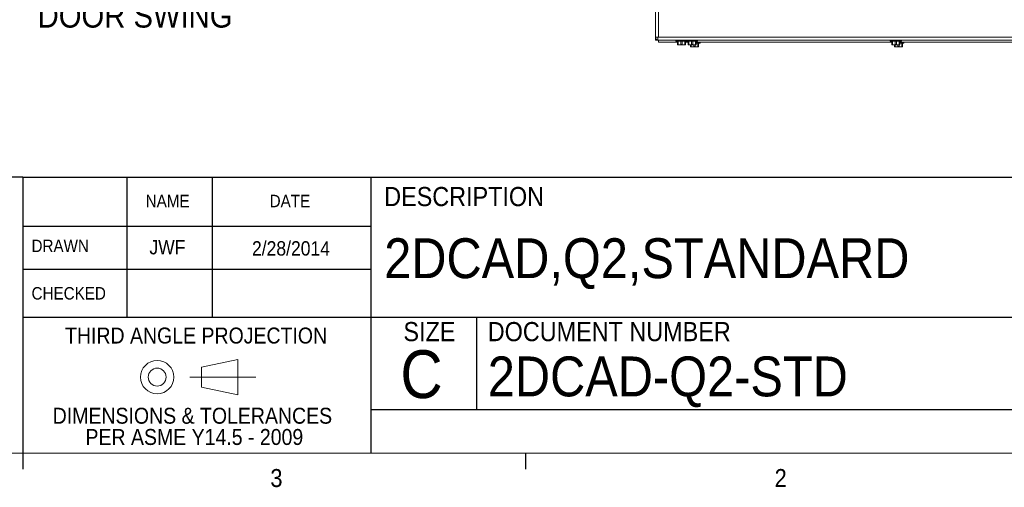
# Model space of a CAD drawing. Header units: inches. Extents: x 1 to 109, y 1 to 85.
# Tile 22 of 65: x 68 to 94, y 1 to 13. Entities that reach past the tile are written whole.
import ezdxf

# ---------------------------------------------------------------- set-up
doc = ezdxf.new("R2010")
doc.units = ezdxf.units.IN
doc.header["$MEASUREMENT"] = 0
doc.linetypes.add('CENTERX2', pattern=[0.8, 0.5, -0.1, 0.1, -0.1])
doc.layers.add('FORMAT', color=7, linetype='Continuous')
doc.styles.add('SLDTEXTSTYLE0', font='GOTHIC.TTF', dxfattribs={"width": 0.913})
doc.styles.add('SLDTEXTSTYLE1', font='GOTHIC.TTF', dxfattribs={"width": 0.913})
doc.dimstyles.new('SLDDIMSTYLE4', dxfattribs={"dimtxt": 0.625, "dimasz": 0.65, "dimexe": 0, "dimexo": 0.0625, "dimgap": 0.15625, "dimtad": 0, "dimtih": 1, "dimtoh": 1, "dimdec": 1, "dimlfac": 1.2, "dimrnd": 1e-09, "dimzin": 12, "dimdsep": 46, "dimtxsty": 'SLDTEXTSTYLE0', "dimsah": 1, "dimcen": 0, "dimadec": 0, "dimazin": 3, "dimtfac": 1, "dimtdec": 1, "dimtofl": 0, "dimtmove": 0, "dimatfit": 3, "dimfxl": 1, "dimfrac": 2, "dimtolj": 1, "dimtzin": 12, "dimarcsym": 0})

# ---------------------------------------------------------------- blocks, each defined once
blk = doc.blocks.new('Block1')
at = {"color": 7, "linetype": 'Continuous', "lineweight": 0, "ltscale": 5}
for p, q in [((47.749, 18.203), (48.698, 18.399)), ((48.698, 18.399), (48.698, 17.484)), ((47.749, 18.203), (47.749, 17.68)), ((48.698, 17.484), (47.749, 17.68))]:
    blk.add_line(p, q, dxfattribs=at)
at = {"color": 7, "linetype": 'CENTERX2', "lineweight": 0, "ltscale": 5}
blk.add_line((47.447, 17.942), (49.167, 17.942), dxfattribs=at)
at = {"color": 7, "linetype": 'Continuous', "lineweight": 0, "ltscale": 5}
for radius in [0.436, 0.235]:
    blk.add_circle((46.593, 17.942), radius, dxfattribs=at)
blk = doc.blocks.new('SW_NOTE_3')
at = {"layer": 'FORMAT', "color": 0, "ltscale": 5, "char_height": 0.41667, "attachment_point": 2, "style": 'SLDTEXTSTYLE0'}
for s, insert in [('DIMENSIONS & TOLERANCES', (3.711, 0.532)), (' PER ASME Y14.5 - 2009', (3.691, -0.023))]:
    blk.add_mtext(s, dxfattribs=dict(at, insert=insert))
blk = doc.blocks.new('_D_25')
at = {"layer": 'FORMAT', "color": 1, "ltscale": 5}
for p, q in [((76.78, 16.1), (75.43, 13.982)), ((75.43, 13.982), (74.18, 13.982))]:
    blk.add_line(p, q, dxfattribs=at)
blk.add_solid([(76.78, 16.1), (76.347, 15.605), (76.515, 15.498)], dxfattribs=at)
at = {"layer": 'FORMAT', "color": 1, "ltscale": 5, "char_height": 0.625, "attachment_point": 1, "style": 'SLDTEXTSTYLE0'}
for s, insert in [('R19.2', (70.089, 14.78)), ('DOOR SWING', (68.629, 13.788))]:
    blk.add_mtext(s, dxfattribs=dict(at, insert=insert))

msp = doc.modelspace()

# ---------------------------------------------------------------- linework, layer by layer
at = {"color": 7, "linetype": 'Continuous', "lineweight": 15, "ltscale": 5}
for p, q in [((84.7577, 12.9104), (84.7577, 30.4192)), ((84.8366, 30.4192), (84.8366, 12.9104)), ((84.7575, 13.4598), (84.7575, 12.8314)), ((84.82, 12.9104), (84.7577, 12.9104)), ((84.82, 12.8314), (84.82, 12.9104)), ((84.82, 12.9104), (84.8366, 12.9104)), ((84.8366, 12.9104), (98.0491, 12.9104)), ((84.7575, 12.8314), (84.8073, 12.8314)), ((84.8073, 12.8371), (84.8073, 12.8314)), ((84.8073, 12.8314), (84.82, 12.8314)), ((84.82, 12.8314), (98.0491, 12.8314)), ((84.8315, 12.7816), (84.8315, 12.8314)), ((84.8315, 12.7816), (85.3283, 12.7816)), ((85.2875, 12.8314), (85.2875, 12.8079)), ((85.2875, 12.8079), (85.566, 12.8079)), ((85.3283, 12.7176), (85.3283, 12.8079)), ((85.3283, 12.7176), (85.3448, 12.7176)), ((85.3283, 12.7143), (85.3283, 12.7176)), ((85.3283, 12.7143), (85.3291, 12.7139)), ((85.3804, 12.7139), (85.3291, 12.7139)), ((85.3448, 12.8079), (85.3448, 12.7176)), ((85.3448, 12.7176), (85.3804, 12.7139)), ((85.3804, 12.7139), (85.416, 12.7176)), ((85.4846, 12.7139), (85.3804, 12.7139)), ((85.416, 12.7176), (85.416, 12.8079)), ((85.416, 12.7176), (85.4489, 12.7176)), ((85.4489, 12.8079), (85.4489, 12.7176)), ((85.4489, 12.7176), (85.4846, 12.7139)), ((85.4846, 12.7139), (85.5202, 12.7176)), ((85.5358, 12.7139), (85.4846, 12.7139)), ((85.5202, 12.7176), (85.5202, 12.8079)), ((85.5202, 12.7176), (85.5366, 12.7176)), ((85.5358, 12.7139), (85.5366, 12.7143)), ((85.5366, 12.8079), (85.5366, 12.7176)), ((85.5366, 12.7816), (85.6068, 12.7816)), ((85.5366, 12.7176), (85.5366, 12.7143)), ((85.566, 12.8314), (85.566, 12.8079)), ((85.566, 12.8079), (85.856, 12.8079)), ((85.6068, 12.7176), (85.6068, 12.8079)), ((85.6068, 12.7176), (85.6233, 12.7176)), ((85.6068, 12.7143), (85.6068, 12.7176)), ((85.6068, 12.7143), (85.6076, 12.7139)), ((85.6589, 12.7139), (85.6076, 12.7139)), ((85.6233, 12.8079), (85.6233, 12.7176)), ((85.6233, 12.7176), (85.6589, 12.7139)), ((85.6589, 12.7139), (85.6945, 12.7176)), ((85.7631, 12.7139), (85.6589, 12.7139)), ((85.6725, 12.6678), (85.6725, 12.7139)), ((85.6725, 12.6678), (85.6889, 12.6678)), ((85.6725, 12.6645), (85.6725, 12.6678)), ((85.6725, 12.6645), (85.6733, 12.6641)), ((85.7246, 12.6641), (85.6733, 12.6641)), ((85.6889, 12.7139), (85.6889, 12.6678)), ((85.6889, 12.6678), (85.7246, 12.6641)), ((85.6945, 12.7176), (85.6945, 12.8079)), ((85.6945, 12.7176), (85.7274, 12.7176)), ((85.7246, 12.6641), (85.7602, 12.6678)), ((85.8287, 12.6641), (85.7246, 12.6641)), ((85.7274, 12.8079), (85.7274, 12.7176)), ((85.7274, 12.7176), (85.7631, 12.7139)), ((85.7602, 12.6678), (85.7602, 12.7139)), ((85.7602, 12.6678), (85.7931, 12.6678)), ((85.7631, 12.7139), (85.7987, 12.7176)), ((85.8143, 12.7139), (85.7631, 12.7139)), ((85.7931, 12.7139), (85.7931, 12.6678)), ((85.7931, 12.6678), (85.8287, 12.6641)), ((85.7987, 12.7176), (85.7987, 12.8079)), ((85.7987, 12.7176), (85.8151, 12.7176)), ((85.8143, 12.7139), (85.8151, 12.7143)), ((85.8151, 12.8079), (85.8151, 12.7176)), ((85.8151, 12.7816), (90.926, 12.7816)), ((85.8151, 12.7581), (85.9216, 12.7581)), ((85.8151, 12.7176), (85.8151, 12.7143)), ((85.8287, 12.6641), (85.8644, 12.6678)), ((85.88, 12.6641), (85.8287, 12.6641)), ((85.856, 12.8079), (85.856, 12.8314)), ((85.8644, 12.6678), (85.8644, 12.7581)), ((85.8644, 12.6678), (85.8808, 12.6678)), ((85.88, 12.6641), (85.8808, 12.6645)), ((85.8808, 12.7581), (85.8808, 12.6678)), ((85.8808, 12.6678), (85.8808, 12.6645)), ((85.9216, 12.7581), (85.9216, 12.7816)), ((90.8851, 12.8314), (90.8851, 12.8079)), ((90.8851, 12.8079), (91.1751, 12.8079)), ((90.926, 12.7176), (90.926, 12.8079)), ((90.926, 12.7176), (90.9424, 12.7176)), ((90.926, 12.7143), (90.926, 12.7176)), ((90.926, 12.7143), (90.9268, 12.7139)), ((90.9781, 12.7139), (90.9268, 12.7139)), ((90.9424, 12.8079), (90.9424, 12.7176)), ((90.9424, 12.7176), (90.9781, 12.7139)), ((90.9781, 12.7139), (91.0137, 12.7176)), ((91.0822, 12.7139), (90.9781, 12.7139)), ((90.9916, 12.6678), (90.9916, 12.7139)), ((90.9916, 12.6678), (91.0081, 12.6678)), ((90.9916, 12.6645), (90.9916, 12.6678)), ((90.9916, 12.6645), (90.9925, 12.6641)), ((91.0437, 12.6641), (90.9925, 12.6641)), ((91.0081, 12.7139), (91.0081, 12.6678)), ((91.0081, 12.6678), (91.0437, 12.6641)), ((91.0137, 12.7176), (91.0137, 12.8079)), ((91.0137, 12.7176), (91.0466, 12.7176)), ((91.0437, 12.6641), (91.0794, 12.6678)), ((91.1479, 12.6641), (91.0437, 12.6641)), ((91.0466, 12.8079), (91.0466, 12.7176)), ((91.0466, 12.7176), (91.0822, 12.7139)), ((91.0794, 12.6678), (91.0794, 12.7139)), ((91.0794, 12.6678), (91.1123, 12.6678)), ((91.0822, 12.7139), (91.1179, 12.7176)), ((91.1335, 12.7139), (91.0822, 12.7139)), ((91.1123, 12.7139), (91.1123, 12.6678)), ((91.1123, 12.6678), (91.1479, 12.6641)), ((91.1179, 12.7176), (91.1179, 12.8079)), ((91.1179, 12.7176), (91.1343, 12.7176)), ((91.1335, 12.7139), (91.1343, 12.7143)), ((91.1343, 12.8079), (91.1343, 12.7176)), ((91.1343, 12.7816), (96.2451, 12.7816)), ((91.1343, 12.7581), (91.2408, 12.7581)), ((91.1343, 12.7176), (91.1343, 12.7143)), ((91.1479, 12.6641), (91.1835, 12.6678)), ((91.1992, 12.6641), (91.1479, 12.6641)), ((91.1751, 12.8079), (91.1751, 12.8314)), ((91.1835, 12.6678), (91.1835, 12.7581)), ((91.1835, 12.6678), (91.2, 12.6678)), ((91.1992, 12.6641), (91.2, 12.6645)), ((91.2, 12.7581), (91.2, 12.6678)), ((91.2, 12.6678), (91.2, 12.6645)), ((91.2408, 12.7581), (91.2408, 12.7816))]:
    msp.add_line(p, q, dxfattribs=at)
at = {"color": 7, "linetype": 'Continuous', "lineweight": 15, "ltscale": 25}
msp.add_arc((84.8366, 12.9104), 0.0789, 180, 257.80771, dxfattribs=at)
at = {"layer": 'FORMAT', "ltscale": 5}
for p, q in [((68.2394, 9.2573), (59.0745, 9.2573)), ((68.2394, 9.2573), (68.2394, 5.5986)), ((68.2394, 9.2573), (77.3242, 9.2573)), ((70.9588, 9.2573), (70.9588, 5.5986)), ((73.1844, 9.2696), (73.1844, 5.5986)), ((77.3242, 9.2573), (77.3242, 2.053)), ((77.3242, 9.2573), (107.6144, 9.2573)), ((68.2394, 7.9786), (77.3242, 7.9786)), ((68.2394, 6.8587), (77.3242, 6.8587)), ((68.2394, 5.5986), (77.3242, 5.5986)), ((68.2394, 5.5986), (68.2394, 2.053)), ((77.3242, 5.5986), (107.6144, 5.5986)), ((80.0848, 5.5986), (80.0848, 3.1936)), ((77.3242, 3.1936), (107.6144, 3.1936)), ((68.2394, 2.053), (68.2394, 1.629)), ((81.3644, 2.053), (81.3644, 1.629))]:
    msp.add_line(p, q, dxfattribs=at)
at = {"layer": 'FORMAT', "lineweight": 0, "ltscale": 5}
msp.add_line((107.6144, 2.053), (2.6144, 2.053), dxfattribs=at)

# ---------------------------------------------------------------- block references
at = {"layer": 'FORMAT', "ltscale": 5}
msp.add_blockref('Block1', (25.1563, -13.9074), dxfattribs=at)
at = {"layer": 'FORMAT', "color": 7, "ltscale": 5}
msp.add_blockref('SW_NOTE_3', (68.958, 2.7033), dxfattribs=at)

# ---------------------------------------------------------------- texts
for s, insert, char_height, attachment_point, style in [('DESCRIPTION', (77.6748, 9.0011), 0.5, 1, 'SLDTEXTSTYLE0'), ('NAME', (72.0223, 8.7967), 0.325, 2, 'SLDTEXTSTYLE1'), ('DATE', (75.2142, 8.7967), 0.325, 2, 'SLDTEXTSTYLE1'), ('DRAWN', (68.4695, 7.6249), 0.325, 1, 'SLDTEXTSTYLE1'), ('JWF', (72.0163, 7.6166), 0.375, 2, 'SLDTEXTSTYLE0'), ('2/28/2014', (75.2417, 7.5851), 0.375, 2, 'SLDTEXTSTYLE0'), ('2DCAD,Q2,STANDARD', (77.6748, 7.6611), 1.041667, 1, 'SLDTEXTSTYLE0'), ('CHECKED', (68.4706, 6.3863), 0.325, 1, 'SLDTEXTSTYLE1'), ('SIZE', (78.1769, 5.4738), 0.5, 1, 'SLDTEXTSTYLE0'), ('DOCUMENT NUMBER', (80.3782, 5.4738), 0.5, 1, 'SLDTEXTSTYLE0'), ('THIRD ANGLE PROJECTION', (72.7645, 5.3294), 0.416667, 2, 'SLDTEXTSTYLE0'), ('C', (78.098, 4.7369), 1.25, 1, 'SLDTEXTSTYLE1'), ('2DCAD-Q2-STD', (80.3782, 4.5743), 1.041667, 1, 'SLDTEXTSTYLE0'), ('3', (74.7027, 1.6345), 0.4688, 1, 'SLDTEXTSTYLE0'), ('2', (87.8648, 1.6345), 0.4688, 1, 'SLDTEXTSTYLE0')]:
    msp.add_mtext(s, dxfattribs=dict(at, insert=insert, char_height=char_height, attachment_point=attachment_point, style=style))

# ---------------------------------------------------------------- dimensions: what is measured, and where the dimension line sits
at = {"layer": 'FORMAT', "color": 1, "ltscale": 5}
dim = msp.add_radius_dim(center=(85.3783, 29.5819), mpoint=(76.7805, 16.0996), text='<>\\PDOOR SWING', dimstyle='SLDDIMSTYLE4', dxfattribs=at)
dim.commit()
dim.dimension.update_dxf_attribs({"geometry": '_D_25', "text_midpoint": (71.4045, 13.982), "dimtype": 164})

doc.saveas('drawing.dxf')
